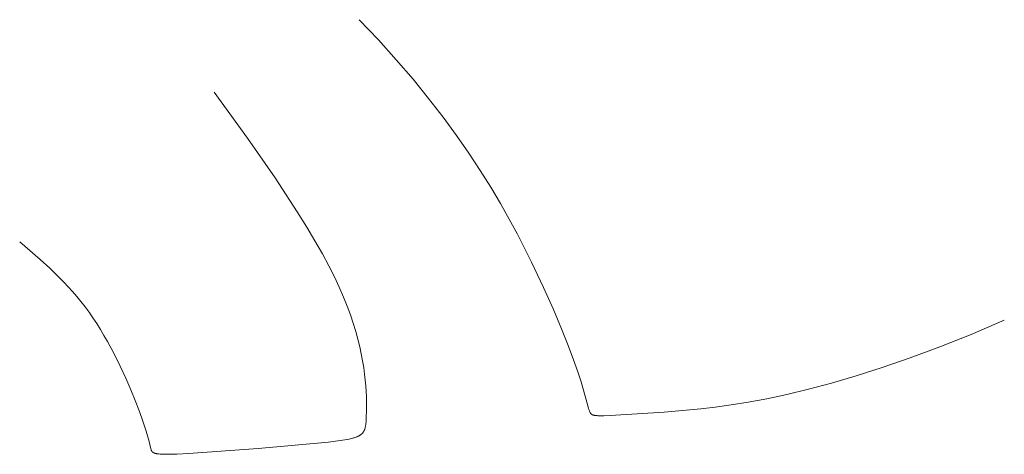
# Model space of a CAD drawing. Header units: millimetres. Extents: x -1459 to 125, y -3469 to 122.
# Tile 100 of 199: x -171.8 to -161.83, y -2998.87 to -2994.47. Entities that reach past the tile are written whole.
import ezdxf

# ---------------------------------------------------------------- set-up
doc = ezdxf.new("R2010")
doc.units = ezdxf.units.MM
doc.header["$MEASUREMENT"] = 0
doc.layers.add('Layer 1', color=7, linetype='Continuous')

msp = doc.modelspace()

# ---------------------------------------------------------------- linework, layer by layer
at = {"layer": 'Layer 1', "color": 5, "lineweight": 9}
for points, knots in [([(-161.8342, -2997.5165), (-161.8342, -2997.5165), (-162.1702, -2997.659), (-162.1702, -2997.659), (-162.1702, -2997.659), (-162.4877, -2997.7857), (-162.4877, -2997.7857), (-162.4877, -2997.7857), (-162.7874, -2997.8974), (-162.7874, -2997.8974), (-162.7874, -2997.8974), (-163.0696, -2997.9952), (-163.0696, -2997.9952), (-163.0696, -2997.9952), (-163.3348, -2998.0801), (-163.3348, -2998.0801), (-163.3348, -2998.0801), (-163.5837, -2998.1531), (-163.5837, -2998.1531), (-163.5837, -2998.1531), (-163.8165, -2998.2151), (-163.8165, -2998.2151), (-163.8165, -2998.2151), (-164.034, -2998.2671), (-164.034, -2998.2671), (-164.034, -2998.2671), (-164.2364, -2998.3103), (-164.2364, -2998.3103), (-164.2364, -2998.3103), (-164.4244, -2998.3454), (-164.4244, -2998.3454), (-164.4244, -2998.3454), (-164.5984, -2998.3736), (-164.5984, -2998.3736), (-164.5984, -2998.3736), (-164.7589, -2998.3959), (-164.7589, -2998.3959), (-164.7589, -2998.3959), (-164.9064, -2998.4132), (-164.9064, -2998.4132), (-164.9064, -2998.4132), (-165.2759, -2998.4454), (-165.2759, -2998.4454), (-165.2759, -2998.4454), (-165.8227, -2998.4806), (-165.8227, -2998.4806), (-165.8227, -2998.4806), (-165.8863, -2998.4826), (-165.8863, -2998.4826), (-165.8863, -2998.4826), (-165.9106, -2998.4828), (-165.9106, -2998.4828), (-165.9106, -2998.4828), (-165.9307, -2998.4826), (-165.9307, -2998.4826), (-165.9307, -2998.4826), (-165.9472, -2998.4821), (-165.9472, -2998.4821), (-165.9472, -2998.4821), (-165.9542, -2998.4816), (-165.9542, -2998.4816), (-165.9542, -2998.4816), (-165.9607, -2998.4811), (-165.9607, -2998.4811), (-165.9607, -2998.4811), (-165.9665, -2998.4806), (-165.9665, -2998.4806), (-165.9665, -2998.4806), (-165.9718, -2998.4799), (-165.9718, -2998.4799), (-165.9718, -2998.4799), (-165.9767, -2998.4792), (-165.9767, -2998.4792), (-165.9767, -2998.4792), (-165.9813, -2998.4785), (-165.9813, -2998.4785), (-165.9813, -2998.4785), (-165.9856, -2998.4777), (-165.9856, -2998.4777), (-165.9856, -2998.4777), (-165.9896, -2998.4768), (-165.9896, -2998.4768), (-165.9896, -2998.4768), (-165.9915, -2998.4763), (-165.9915, -2998.4763), (-165.9915, -2998.4763), (-165.9933, -2998.4758), (-165.9933, -2998.4758), (-165.9933, -2998.4758), (-165.9951, -2998.4753), (-165.9951, -2998.4753), (-165.9951, -2998.4753), (-165.9969, -2998.4747), (-165.9969, -2998.4747), (-165.9969, -2998.4747), (-165.9986, -2998.4741), (-165.9986, -2998.4741), (-165.9986, -2998.4741), (-166.0002, -2998.4735), (-166.0002, -2998.4735), (-166.0002, -2998.4735), (-166.0018, -2998.4728), (-166.0018, -2998.4728), (-166.0018, -2998.4728), (-166.0026, -2998.4724), (-166.0026, -2998.4724), (-166.0026, -2998.4724), (-166.0034, -2998.4721), (-166.0034, -2998.4721), (-166.0034, -2998.4721), (-166.0041, -2998.4717), (-166.0041, -2998.4717), (-166.0041, -2998.4717), (-166.0049, -2998.4713), (-166.0049, -2998.4713), (-166.0049, -2998.4713), (-166.0056, -2998.4709), (-166.0056, -2998.4709), (-166.0056, -2998.4709), (-166.0063, -2998.4704), (-166.0063, -2998.4704), (-166.0063, -2998.4704), (-166.007, -2998.47), (-166.007, -2998.47), (-166.007, -2998.47), (-166.0077, -2998.4695), (-166.0077, -2998.4695), (-166.0077, -2998.4695), (-166.0084, -2998.4691), (-166.0084, -2998.4691), (-166.0084, -2998.4691), (-166.0091, -2998.4686), (-166.0091, -2998.4686), (-166.0091, -2998.4686), (-166.0098, -2998.4681), (-166.0098, -2998.4681), (-166.0098, -2998.4681), (-166.0105, -2998.4676), (-166.0105, -2998.4676), (-166.0105, -2998.4676), (-166.0111, -2998.467), (-166.0111, -2998.467), (-166.0111, -2998.467), (-166.0118, -2998.4665), (-166.0118, -2998.4665), (-166.0118, -2998.4665), (-166.0124, -2998.4659), (-166.0124, -2998.4659), (-166.0124, -2998.4659), (-166.0131, -2998.4653), (-166.0131, -2998.4653), (-166.0131, -2998.4653), (-166.0137, -2998.4647), (-166.0137, -2998.4647), (-166.0137, -2998.4647), (-166.0143, -2998.4641), (-166.0143, -2998.4641), (-166.0143, -2998.4641), (-166.0149, -2998.4635), (-166.0149, -2998.4635), (-166.0149, -2998.4635), (-166.0156, -2998.4628), (-166.0156, -2998.4628), (-166.0156, -2998.4628), (-166.0162, -2998.4622), (-166.0162, -2998.4622), (-166.0162, -2998.4622), (-166.0168, -2998.4615), (-166.0168, -2998.4615), (-166.0168, -2998.4615), (-166.0174, -2998.4607), (-166.0174, -2998.4607), (-166.0174, -2998.4607), (-166.0179, -2998.46), (-166.0179, -2998.46), (-166.0179, -2998.46), (-166.0185, -2998.4592), (-166.0185, -2998.4592), (-166.0185, -2998.4592), (-166.0191, -2998.4585), (-166.0191, -2998.4585), (-166.0191, -2998.4585), (-166.0202, -2998.4568), (-166.0202, -2998.4568), (-166.0202, -2998.4568), (-166.0214, -2998.4551), (-166.0214, -2998.4551), (-166.0214, -2998.4551), (-166.0225, -2998.4533), (-166.0225, -2998.4533), (-166.0225, -2998.4533), (-166.0236, -2998.4514), (-166.0236, -2998.4514), (-166.0236, -2998.4514), (-166.0247, -2998.4494), (-166.0247, -2998.4494), (-166.0247, -2998.4494), (-166.0257, -2998.4473), (-166.0257, -2998.4473), (-166.0257, -2998.4473), (-166.0268, -2998.4451), (-166.0268, -2998.4451), (-166.0268, -2998.4451), (-166.0279, -2998.4428), (-166.0279, -2998.4428), (-166.0279, -2998.4428), (-166.03, -2998.4378), (-166.03, -2998.4378), (-166.03, -2998.4378), (-166.0322, -2998.4323), (-166.0322, -2998.4323), (-166.0322, -2998.4323), (-166.0343, -2998.4263), (-166.0343, -2998.4263), (-166.0343, -2998.4263), (-166.0365, -2998.4198), (-166.0365, -2998.4198), (-166.0365, -2998.4198), (-166.0412, -2998.4052), (-166.0412, -2998.4052), (-166.0412, -2998.4052), (-166.1163, -2998.1405), (-166.1163, -2998.1405), (-166.1163, -2998.1405), (-166.1492, -2998.0389), (-166.1492, -2998.0389), (-166.1492, -2998.0389), (-166.1918, -2997.917), (-166.1918, -2997.917), (-166.1918, -2997.917), (-166.2461, -2997.7728), (-166.2461, -2997.7728), (-166.2461, -2997.7728), (-166.3139, -2997.6039), (-166.3139, -2997.6039), (-166.3139, -2997.6039), (-166.3971, -2997.4083), (-166.3971, -2997.4083), (-166.3971, -2997.4083), (-166.4976, -2997.1836), (-166.4976, -2997.1836), (-166.4976, -2997.1836), (-166.6176, -2996.9285), (-166.6176, -2996.9285), (-166.6176, -2996.9285), (-166.7612, -2996.6446), (-166.7612, -2996.6446), (-166.7612, -2996.6446), (-166.8432, -2996.4927), (-166.8432, -2996.4927), (-166.8432, -2996.4927), (-166.9328, -2996.3345), (-166.9328, -2996.3345), (-166.9328, -2996.3345), (-167.0304, -2996.1703), (-167.0304, -2996.1703), (-167.0304, -2996.1703), (-167.1366, -2996.0005), (-167.1366, -2996.0005), (-167.1366, -2996.0005), (-167.252, -2995.8253), (-167.252, -2995.8253), (-167.252, -2995.8253), (-167.3772, -2995.645), (-167.3772, -2995.645), (-167.3772, -2995.645), (-167.5126, -2995.4601), (-167.5126, -2995.4601), (-167.5126, -2995.4601), (-167.6588, -2995.2707), (-167.6588, -2995.2707), (-167.6588, -2995.2707), (-167.8164, -2995.0771), (-167.8164, -2995.0771), (-167.8164, -2995.0771), (-167.9859, -2994.8798), (-167.9859, -2994.8798), (-167.9859, -2994.8798), (-168.1679, -2994.6789), (-168.1679, -2994.6789), (-168.1679, -2994.6789), (-168.3629, -2994.4748), (-168.3629, -2994.4748)], [0, 0, 0, 0, 0.010638, 0.010638, 0.010638, 0.021277, 0.021277, 0.021277, 0.031915, 0.031915, 0.031915, 0.042553, 0.042553, 0.042553, 0.053191, 0.053191, 0.053191, 0.06383, 0.06383, 0.06383, 0.074468, 0.074468, 0.074468, 0.085106, 0.085106, 0.085106, 0.095745, 0.095745, 0.095745, 0.106383, 0.106383, 0.106383, 0.117021, 0.117021, 0.117021, 0.12766, 0.12766, 0.12766, 0.138298, 0.138298, 0.138298, 0.148936, 0.148936, 0.148936, 0.159574, 0.159574, 0.159574, 0.170213, 0.170213, 0.170213, 0.180851, 0.180851, 0.180851, 0.191489, 0.191489, 0.191489, 0.202128, 0.202128, 0.202128, 0.212766, 0.212766, 0.212766, 0.223404, 0.223404, 0.223404, 0.234043, 0.234043, 0.234043, 0.244681, 0.244681, 0.244681, 0.255319, 0.255319, 0.255319, 0.265957, 0.265957, 0.265957, 0.276596, 0.276596, 0.276596, 0.287234, 0.287234, 0.287234, 0.297872, 0.297872, 0.297872, 0.308511, 0.308511, 0.308511, 0.319149, 0.319149, 0.319149, 0.329787, 0.329787, 0.329787, 0.340426, 0.340426, 0.340426, 0.351064, 0.351064, 0.351064, 0.361702, 0.361702, 0.361702, 0.37234, 0.37234, 0.37234, 0.382979, 0.382979, 0.382979, 0.393617, 0.393617, 0.393617, 0.404255, 0.404255, 0.404255, 0.414894, 0.414894, 0.414894, 0.425532, 0.425532, 0.425532, 0.43617, 0.43617, 0.43617, 0.446809, 0.446809, 0.446809, 0.457447, 0.457447, 0.457447, 0.468085, 0.468085, 0.468085, 0.478723, 0.478723, 0.478723, 0.489362, 0.489362, 0.489362, 0.5, 0.5, 0.5, 0.510638, 0.510638, 0.510638, 0.521277, 0.521277, 0.521277, 0.531915, 0.531915, 0.531915, 0.542553, 0.542553, 0.542553, 0.553191, 0.553191, 0.553191, 0.56383, 0.56383, 0.56383, 0.574468, 0.574468, 0.574468, 0.585106, 0.585106, 0.585106, 0.595745, 0.595745, 0.595745, 0.606383, 0.606383, 0.606383, 0.617021, 0.617021, 0.617021, 0.62766, 0.62766, 0.62766, 0.638298, 0.638298, 0.638298, 0.648936, 0.648936, 0.648936, 0.659574, 0.659574, 0.659574, 0.670213, 0.670213, 0.670213, 0.680851, 0.680851, 0.680851, 0.691489, 0.691489, 0.691489, 0.702128, 0.702128, 0.702128, 0.712766, 0.712766, 0.712766, 0.723404, 0.723404, 0.723404, 0.734043, 0.734043, 0.734043, 0.744681, 0.744681, 0.744681, 0.755319, 0.755319, 0.755319, 0.765957, 0.765957, 0.765957, 0.776596, 0.776596, 0.776596, 0.787234, 0.787234, 0.787234, 0.797872, 0.797872, 0.797872, 0.808511, 0.808511, 0.808511, 0.819149, 0.819149, 0.819149, 0.829787, 0.829787, 0.829787, 0.840426, 0.840426, 0.840426, 0.851064, 0.851064, 0.851064, 0.861702, 0.861702, 0.861702, 0.87234, 0.87234, 0.87234, 0.882979, 0.882979, 0.882979, 0.893617, 0.893617, 0.893617, 0.904255, 0.904255, 0.904255, 0.914894, 0.914894, 0.914894, 0.925532, 0.925532, 0.925532, 0.93617, 0.93617, 0.93617, 0.946809, 0.946809, 0.946809, 0.957447, 0.957447, 0.957447, 0.968085, 0.968085, 0.968085, 0.978723, 0.978723, 0.978723, 0.989362, 0.989362, 0.989362, 1, 1, 1, 1]), ([(-169.8273, -2995.207), (-169.8273, -2995.207), (-169.4905, -2995.6746), (-169.4905, -2995.6746), (-169.4905, -2995.6746), (-169.2128, -2996.0763), (-169.2128, -2996.0763), (-169.2128, -2996.0763), (-168.9878, -2996.42), (-168.9878, -2996.42), (-168.9878, -2996.42), (-168.893, -2996.5727), (-168.893, -2996.5727), (-168.893, -2996.5727), (-168.8088, -2996.7138), (-168.8088, -2996.7138), (-168.8088, -2996.7138), (-168.7345, -2996.8444), (-168.7345, -2996.8444), (-168.7345, -2996.8444), (-168.6693, -2996.9654), (-168.6693, -2996.9654), (-168.6693, -2996.9654), (-168.6123, -2997.0779), (-168.6123, -2997.0779), (-168.6123, -2997.0779), (-168.5627, -2997.1828), (-168.5627, -2997.1828), (-168.5627, -2997.1828), (-168.5197, -2997.2812), (-168.5197, -2997.2812), (-168.5197, -2997.2812), (-168.4824, -2997.374), (-168.4824, -2997.374), (-168.4824, -2997.374), (-168.4501, -2997.4621), (-168.4501, -2997.4621), (-168.4501, -2997.4621), (-168.4219, -2997.5467), (-168.4219, -2997.5467), (-168.4219, -2997.5467), (-168.3972, -2997.6285), (-168.3972, -2997.6285), (-168.3972, -2997.6285), (-168.3755, -2997.7075), (-168.3755, -2997.7075), (-168.3755, -2997.7075), (-168.3567, -2997.7839), (-168.3567, -2997.7839), (-168.3567, -2997.7839), (-168.3407, -2997.8574), (-168.3407, -2997.8574), (-168.3407, -2997.8574), (-168.3271, -2997.9281), (-168.3271, -2997.9281), (-168.3271, -2997.9281), (-168.316, -2997.9959), (-168.316, -2997.9959), (-168.316, -2997.9959), (-168.3069, -2998.0607), (-168.3069, -2998.0607), (-168.3069, -2998.0607), (-168.2998, -2998.1225), (-168.2998, -2998.1225), (-168.2998, -2998.1225), (-168.2944, -2998.1812), (-168.2944, -2998.1812), (-168.2944, -2998.1812), (-168.2906, -2998.2367), (-168.2906, -2998.2367), (-168.2906, -2998.2367), (-168.2881, -2998.2891), (-168.2881, -2998.2891), (-168.2881, -2998.2891), (-168.2868, -2998.3381), (-168.2868, -2998.3381), (-168.2868, -2998.3381), (-168.2865, -2998.3839), (-168.2865, -2998.3839), (-168.2865, -2998.3839), (-168.287, -2998.4262), (-168.287, -2998.4262), (-168.287, -2998.4262), (-168.2894, -2998.5006), (-168.2894, -2998.5006), (-168.2894, -2998.5006), (-168.2912, -2998.5325), (-168.2912, -2998.5325), (-168.2912, -2998.5325), (-168.2922, -2998.5472), (-168.2922, -2998.5472), (-168.2922, -2998.5472), (-168.2936, -2998.5611), (-168.2936, -2998.5611), (-168.2936, -2998.5611), (-168.2952, -2998.5742), (-168.2952, -2998.5742), (-168.2952, -2998.5742), (-168.2961, -2998.5805), (-168.2961, -2998.5805), (-168.2961, -2998.5805), (-168.2972, -2998.5866), (-168.2972, -2998.5866), (-168.2972, -2998.5866), (-168.2983, -2998.5925), (-168.2983, -2998.5925), (-168.2983, -2998.5925), (-168.2995, -2998.5983), (-168.2995, -2998.5983), (-168.2995, -2998.5983), (-168.3009, -2998.6039), (-168.3009, -2998.6039), (-168.3009, -2998.6039), (-168.3024, -2998.6093), (-168.3024, -2998.6093), (-168.3024, -2998.6093), (-168.304, -2998.6146), (-168.304, -2998.6146), (-168.304, -2998.6146), (-168.3049, -2998.6171), (-168.3049, -2998.6171), (-168.3049, -2998.6171), (-168.3058, -2998.6197), (-168.3058, -2998.6197), (-168.3058, -2998.6197), (-168.3067, -2998.6221), (-168.3067, -2998.6221), (-168.3067, -2998.6221), (-168.3077, -2998.6246), (-168.3077, -2998.6246), (-168.3077, -2998.6246), (-168.3087, -2998.627), (-168.3087, -2998.627), (-168.3087, -2998.627), (-168.3098, -2998.6294), (-168.3098, -2998.6294), (-168.3098, -2998.6294), (-168.3109, -2998.6317), (-168.3109, -2998.6317), (-168.3109, -2998.6317), (-168.3121, -2998.634), (-168.3121, -2998.634), (-168.3121, -2998.634), (-168.3132, -2998.6363), (-168.3132, -2998.6363), (-168.3132, -2998.6363), (-168.3145, -2998.6385), (-168.3145, -2998.6385), (-168.3145, -2998.6385), (-168.3157, -2998.6408), (-168.3157, -2998.6408), (-168.3157, -2998.6408), (-168.3171, -2998.6429), (-168.3171, -2998.6429), (-168.3171, -2998.6429), (-168.3184, -2998.645), (-168.3184, -2998.645), (-168.3184, -2998.645), (-168.3199, -2998.6471), (-168.3199, -2998.6471), (-168.3199, -2998.6471), (-168.3213, -2998.6492), (-168.3213, -2998.6492), (-168.3213, -2998.6492), (-168.3228, -2998.6512), (-168.3228, -2998.6512), (-168.3228, -2998.6512), (-168.3244, -2998.6533), (-168.3244, -2998.6533), (-168.3244, -2998.6533), (-168.326, -2998.6552), (-168.326, -2998.6552), (-168.326, -2998.6552), (-168.3277, -2998.6572), (-168.3277, -2998.6572), (-168.3277, -2998.6572), (-168.3294, -2998.6591), (-168.3294, -2998.6591), (-168.3294, -2998.6591), (-168.3312, -2998.661), (-168.3312, -2998.661), (-168.3312, -2998.661), (-168.333, -2998.6628), (-168.333, -2998.6628), (-168.333, -2998.6628), (-168.3349, -2998.6646), (-168.3349, -2998.6646), (-168.3349, -2998.6646), (-168.3369, -2998.6664), (-168.3369, -2998.6664), (-168.3369, -2998.6664), (-168.3389, -2998.6682), (-168.3389, -2998.6682), (-168.3389, -2998.6682), (-168.3409, -2998.6699), (-168.3409, -2998.6699), (-168.3409, -2998.6699), (-168.3431, -2998.6716), (-168.3431, -2998.6716), (-168.3431, -2998.6716), (-168.3453, -2998.6733), (-168.3453, -2998.6733), (-168.3453, -2998.6733), (-168.3475, -2998.675), (-168.3475, -2998.675), (-168.3475, -2998.675), (-168.3498, -2998.6766), (-168.3498, -2998.6766), (-168.3498, -2998.6766), (-168.3522, -2998.6782), (-168.3522, -2998.6782), (-168.3522, -2998.6782), (-168.3546, -2998.6798), (-168.3546, -2998.6798), (-168.3546, -2998.6798), (-168.3571, -2998.6813), (-168.3571, -2998.6813), (-168.3571, -2998.6813), (-168.3597, -2998.6829), (-168.3597, -2998.6829), (-168.3597, -2998.6829), (-168.3624, -2998.6844), (-168.3624, -2998.6844), (-168.3624, -2998.6844), (-168.3651, -2998.6859), (-168.3651, -2998.6859), (-168.3651, -2998.6859), (-168.3707, -2998.6888), (-168.3707, -2998.6888), (-168.3707, -2998.6888), (-168.3766, -2998.6916), (-168.3766, -2998.6916), (-168.3766, -2998.6916), (-168.3829, -2998.6943), (-168.3829, -2998.6943), (-168.3829, -2998.6943), (-168.3894, -2998.697), (-168.3894, -2998.697), (-168.3894, -2998.697), (-168.3962, -2998.6996), (-168.3962, -2998.6996), (-168.3962, -2998.6996), (-168.4034, -2998.7021), (-168.4034, -2998.7021), (-168.4034, -2998.7021), (-168.4108, -2998.7045), (-168.4108, -2998.7045), (-168.4108, -2998.7045), (-168.4187, -2998.7069), (-168.4187, -2998.7069), (-168.4187, -2998.7069), (-168.4268, -2998.7092), (-168.4268, -2998.7092), (-168.4268, -2998.7092), (-168.4442, -2998.7137), (-168.4442, -2998.7137), (-168.4442, -2998.7137), (-168.463, -2998.718), (-168.463, -2998.718), (-168.463, -2998.718), (-168.4833, -2998.7221), (-168.4833, -2998.7221), (-168.4833, -2998.7221), (-168.5052, -2998.7261), (-168.5052, -2998.7261), (-168.5052, -2998.7261), (-168.554, -2998.7339), (-168.554, -2998.7339), (-168.554, -2998.7339), (-168.6732, -2998.7491), (-168.6732, -2998.7491), (-168.6732, -2998.7491), (-169.3824, -2998.8153), (-169.3824, -2998.8153), (-169.3824, -2998.8153), (-170.0895, -2998.865), (-170.0895, -2998.865), (-170.0895, -2998.865), (-170.2076, -2998.8706), (-170.2076, -2998.8706), (-170.2076, -2998.8706), (-170.2974, -2998.8727), (-170.2974, -2998.8727), (-170.2974, -2998.8727), (-170.3329, -2998.8725), (-170.3329, -2998.8725), (-170.3329, -2998.8725), (-170.3486, -2998.8721), (-170.3486, -2998.8721), (-170.3486, -2998.8721), (-170.363, -2998.8715), (-170.363, -2998.8715), (-170.363, -2998.8715), (-170.3761, -2998.8706), (-170.3761, -2998.8706), (-170.3761, -2998.8706), (-170.388, -2998.8695), (-170.388, -2998.8695), (-170.388, -2998.8695), (-170.3987, -2998.8683), (-170.3987, -2998.8683), (-170.3987, -2998.8683), (-170.4037, -2998.8675), (-170.4037, -2998.8675), (-170.4037, -2998.8675), (-170.4084, -2998.8667), (-170.4084, -2998.8667), (-170.4084, -2998.8667), (-170.4129, -2998.8659), (-170.4129, -2998.8659), (-170.4129, -2998.8659), (-170.4171, -2998.865), (-170.4171, -2998.865), (-170.4171, -2998.865), (-170.4211, -2998.8641), (-170.4211, -2998.8641), (-170.4211, -2998.8641), (-170.4249, -2998.8631), (-170.4249, -2998.8631), (-170.4249, -2998.8631), (-170.4284, -2998.862), (-170.4284, -2998.862), (-170.4284, -2998.862), (-170.4318, -2998.8609), (-170.4318, -2998.8609), (-170.4318, -2998.8609), (-170.4334, -2998.8603), (-170.4334, -2998.8603), (-170.4334, -2998.8603), (-170.4349, -2998.8597), (-170.4349, -2998.8597), (-170.4349, -2998.8597), (-170.4364, -2998.8591), (-170.4364, -2998.8591), (-170.4364, -2998.8591), (-170.4378, -2998.8585), (-170.4378, -2998.8585), (-170.4378, -2998.8585), (-170.4392, -2998.8579), (-170.4392, -2998.8579), (-170.4392, -2998.8579), (-170.4406, -2998.8573), (-170.4406, -2998.8573), (-170.4406, -2998.8573), (-170.4419, -2998.8566), (-170.4419, -2998.8566), (-170.4419, -2998.8566), (-170.4432, -2998.8559), (-170.4432, -2998.8559), (-170.4432, -2998.8559), (-170.4444, -2998.8552), (-170.4444, -2998.8552), (-170.4444, -2998.8552), (-170.4456, -2998.8545), (-170.4456, -2998.8545), (-170.4456, -2998.8545), (-170.4467, -2998.8538), (-170.4467, -2998.8538), (-170.4467, -2998.8538), (-170.4478, -2998.8531), (-170.4478, -2998.8531), (-170.4478, -2998.8531), (-170.4489, -2998.8524), (-170.4489, -2998.8524), (-170.4489, -2998.8524), (-170.4499, -2998.8516), (-170.4499, -2998.8516), (-170.4499, -2998.8516), (-170.4509, -2998.8508), (-170.4509, -2998.8508), (-170.4509, -2998.8508), (-170.4518, -2998.85), (-170.4518, -2998.85), (-170.4518, -2998.85), (-170.4527, -2998.8492), (-170.4527, -2998.8492), (-170.4527, -2998.8492), (-170.4536, -2998.8484), (-170.4536, -2998.8484), (-170.4536, -2998.8484), (-170.4545, -2998.8476), (-170.4545, -2998.8476), (-170.4545, -2998.8476), (-170.4553, -2998.8468), (-170.4553, -2998.8468), (-170.4553, -2998.8468), (-170.4561, -2998.8459), (-170.4561, -2998.8459), (-170.4561, -2998.8459), (-170.4568, -2998.8451), (-170.4568, -2998.8451), (-170.4568, -2998.8451), (-170.4575, -2998.8442), (-170.4575, -2998.8442), (-170.4575, -2998.8442), (-170.4582, -2998.8433), (-170.4582, -2998.8433), (-170.4582, -2998.8433), (-170.4589, -2998.8424), (-170.4589, -2998.8424), (-170.4589, -2998.8424), (-170.4596, -2998.8415), (-170.4596, -2998.8415), (-170.4596, -2998.8415), (-170.4602, -2998.8405), (-170.4602, -2998.8405), (-170.4602, -2998.8405), (-170.4608, -2998.8396), (-170.4608, -2998.8396), (-170.4608, -2998.8396), (-170.4613, -2998.8386), (-170.4613, -2998.8386), (-170.4613, -2998.8386), (-170.4619, -2998.8376), (-170.4619, -2998.8376), (-170.4619, -2998.8376), (-170.4624, -2998.8366), (-170.4624, -2998.8366), (-170.4624, -2998.8366), (-170.4629, -2998.8356), (-170.4629, -2998.8356), (-170.4629, -2998.8356), (-170.4634, -2998.8346), (-170.4634, -2998.8346), (-170.4634, -2998.8346), (-170.4639, -2998.8336), (-170.4639, -2998.8336), (-170.4639, -2998.8336), (-170.4644, -2998.8325), (-170.4644, -2998.8325), (-170.4644, -2998.8325), (-170.4648, -2998.8315), (-170.4648, -2998.8315), (-170.4648, -2998.8315), (-170.4657, -2998.8293), (-170.4657, -2998.8293), (-170.4657, -2998.8293), (-170.4664, -2998.8271), (-170.4664, -2998.8271), (-170.4664, -2998.8271), (-170.4672, -2998.8248), (-170.4672, -2998.8248), (-170.4672, -2998.8248), (-170.4679, -2998.8225), (-170.4679, -2998.8225), (-170.4679, -2998.8225), (-170.4692, -2998.8176), (-170.4692, -2998.8176), (-170.4692, -2998.8176), (-170.491, -2998.7285), (-170.491, -2998.7285), (-170.491, -2998.7285), (-170.5023, -2998.6873), (-170.5023, -2998.6873), (-170.5023, -2998.6873), (-170.5172, -2998.6374), (-170.5172, -2998.6374), (-170.5172, -2998.6374), (-170.5365, -2998.5777), (-170.5365, -2998.5777), (-170.5365, -2998.5777), (-170.5612, -2998.5067), (-170.5612, -2998.5067), (-170.5612, -2998.5067), (-170.592, -2998.4233), (-170.592, -2998.4233), (-170.592, -2998.4233), (-170.6296, -2998.3268), (-170.6296, -2998.3268), (-170.6296, -2998.3268), (-170.6738, -2998.2193), (-170.6738, -2998.2193), (-170.6738, -2998.2193), (-170.7242, -2998.1033), (-170.7242, -2998.1033), (-170.7242, -2998.1033), (-170.7805, -2997.9817), (-170.7805, -2997.9817), (-170.7805, -2997.9817), (-170.8421, -2997.857), (-170.8421, -2997.857), (-170.8421, -2997.857), (-170.9088, -2997.732), (-170.9088, -2997.732), (-170.9088, -2997.732), (-170.944, -2997.6702), (-170.944, -2997.6702), (-170.944, -2997.6702), (-170.9802, -2997.6092), (-170.9802, -2997.6092), (-170.9802, -2997.6092), (-171.0175, -2997.5496), (-171.0175, -2997.5496), (-171.0175, -2997.5496), (-171.0559, -2997.4915), (-171.0559, -2997.4915), (-171.0559, -2997.4915), (-171.0952, -2997.4352), (-171.0952, -2997.4352), (-171.0952, -2997.4352), (-171.1354, -2997.3807), (-171.1354, -2997.3807), (-171.1354, -2997.3807), (-171.1767, -2997.3278), (-171.1767, -2997.3278), (-171.1767, -2997.3278), (-171.2188, -2997.2764), (-171.2188, -2997.2764), (-171.2188, -2997.2764), (-171.262, -2997.2263), (-171.262, -2997.2263), (-171.262, -2997.2263), (-171.306, -2997.1774), (-171.306, -2997.1774), (-171.306, -2997.1774), (-171.351, -2997.1296), (-171.351, -2997.1296), (-171.351, -2997.1296), (-171.3969, -2997.0826), (-171.3969, -2997.0826), (-171.3969, -2997.0826), (-171.4915, -2996.9908), (-171.4915, -2996.9908), (-171.4915, -2996.9908), (-171.5897, -2996.9009), (-171.5897, -2996.9009), (-171.5897, -2996.9009), (-171.7967, -2996.7219), (-171.7967, -2996.7219)], [0, 0, 0, 0, 0.005682, 0.005682, 0.005682, 0.011364, 0.011364, 0.011364, 0.017045, 0.017045, 0.017045, 0.022727, 0.022727, 0.022727, 0.028409, 0.028409, 0.028409, 0.034091, 0.034091, 0.034091, 0.039773, 0.039773, 0.039773, 0.045455, 0.045455, 0.045455, 0.051136, 0.051136, 0.051136, 0.056818, 0.056818, 0.056818, 0.0625, 0.0625, 0.0625, 0.068182, 0.068182, 0.068182, 0.073864, 0.073864, 0.073864, 0.079545, 0.079545, 0.079545, 0.085227, 0.085227, 0.085227, 0.090909, 0.090909, 0.090909, 0.096591, 0.096591, 0.096591, 0.102273, 0.102273, 0.102273, 0.107955, 0.107955, 0.107955, 0.113636, 0.113636, 0.113636, 0.119318, 0.119318, 0.119318, 0.125, 0.125, 0.125, 0.130682, 0.130682, 0.130682, 0.136364, 0.136364, 0.136364, 0.142045, 0.142045, 0.142045, 0.147727, 0.147727, 0.147727, 0.153409, 0.153409, 0.153409, 0.159091, 0.159091, 0.159091, 0.164773, 0.164773, 0.164773, 0.170455, 0.170455, 0.170455, 0.176136, 0.176136, 0.176136, 0.181818, 0.181818, 0.181818, 0.1875, 0.1875, 0.1875, 0.193182, 0.193182, 0.193182, 0.198864, 0.198864, 0.198864, 0.204545, 0.204545, 0.204545, 0.210227, 0.210227, 0.210227, 0.215909, 0.215909, 0.215909, 0.221591, 0.221591, 0.221591, 0.227273, 0.227273, 0.227273, 0.232955, 0.232955, 0.232955, 0.238636, 0.238636, 0.238636, 0.244318, 0.244318, 0.244318, 0.25, 0.25, 0.25, 0.255682, 0.255682, 0.255682, 0.261364, 0.261364, 0.261364, 0.267045, 0.267045, 0.267045, 0.272727, 0.272727, 0.272727, 0.278409, 0.278409, 0.278409, 0.284091, 0.284091, 0.284091, 0.289773, 0.289773, 0.289773, 0.295455, 0.295455, 0.295455, 0.301136, 0.301136, 0.301136, 0.306818, 0.306818, 0.306818, 0.3125, 0.3125, 0.3125, 0.318182, 0.318182, 0.318182, 0.323864, 0.323864, 0.323864, 0.329545, 0.329545, 0.329545, 0.335227, 0.335227, 0.335227, 0.340909, 0.340909, 0.340909, 0.346591, 0.346591, 0.346591, 0.352273, 0.352273, 0.352273, 0.357955, 0.357955, 0.357955, 0.363636, 0.363636, 0.363636, 0.369318, 0.369318, 0.369318, 0.375, 0.375, 0.375, 0.380682, 0.380682, 0.380682, 0.386364, 0.386364, 0.386364, 0.392045, 0.392045, 0.392045, 0.397727, 0.397727, 0.397727, 0.403409, 0.403409, 0.403409, 0.409091, 0.409091, 0.409091, 0.414773, 0.414773, 0.414773, 0.420455, 0.420455, 0.420455, 0.426136, 0.426136, 0.426136, 0.431818, 0.431818, 0.431818, 0.4375, 0.4375, 0.4375, 0.443182, 0.443182, 0.443182, 0.448864, 0.448864, 0.448864, 0.454545, 0.454545, 0.454545, 0.460227, 0.460227, 0.460227, 0.465909, 0.465909, 0.465909, 0.471591, 0.471591, 0.471591, 0.477273, 0.477273, 0.477273, 0.482955, 0.482955, 0.482955, 0.488636, 0.488636, 0.488636, 0.494318, 0.494318, 0.494318, 0.5, 0.5, 0.5, 0.505682, 0.505682, 0.505682, 0.511364, 0.511364, 0.511364, 0.517045, 0.517045, 0.517045, 0.522727, 0.522727, 0.522727, 0.528409, 0.528409, 0.528409, 0.534091, 0.534091, 0.534091, 0.539773, 0.539773, 0.539773, 0.545455, 0.545455, 0.545455, 0.551136, 0.551136, 0.551136, 0.556818, 0.556818, 0.556818, 0.5625, 0.5625, 0.5625, 0.568182, 0.568182, 0.568182, 0.573864, 0.573864, 0.573864, 0.579545, 0.579545, 0.579545, 0.585227, 0.585227, 0.585227, 0.590909, 0.590909, 0.590909, 0.596591, 0.596591, 0.596591, 0.602273, 0.602273, 0.602273, 0.607955, 0.607955, 0.607955, 0.613636, 0.613636, 0.613636, 0.619318, 0.619318, 0.619318, 0.625, 0.625, 0.625, 0.630682, 0.630682, 0.630682, 0.636364, 0.636364, 0.636364, 0.642045, 0.642045, 0.642045, 0.647727, 0.647727, 0.647727, 0.653409, 0.653409, 0.653409, 0.659091, 0.659091, 0.659091, 0.664773, 0.664773, 0.664773, 0.670455, 0.670455, 0.670455, 0.676136, 0.676136, 0.676136, 0.681818, 0.681818, 0.681818, 0.6875, 0.6875, 0.6875, 0.693182, 0.693182, 0.693182, 0.698864, 0.698864, 0.698864, 0.704545, 0.704545, 0.704545, 0.710227, 0.710227, 0.710227, 0.715909, 0.715909, 0.715909, 0.721591, 0.721591, 0.721591, 0.727273, 0.727273, 0.727273, 0.732955, 0.732955, 0.732955, 0.738636, 0.738636, 0.738636, 0.744318, 0.744318, 0.744318, 0.75, 0.75, 0.75, 0.755682, 0.755682, 0.755682, 0.761364, 0.761364, 0.761364, 0.767045, 0.767045, 0.767045, 0.772727, 0.772727, 0.772727, 0.778409, 0.778409, 0.778409, 0.784091, 0.784091, 0.784091, 0.789773, 0.789773, 0.789773, 0.795455, 0.795455, 0.795455, 0.801136, 0.801136, 0.801136, 0.806818, 0.806818, 0.806818, 0.8125, 0.8125, 0.8125, 0.818182, 0.818182, 0.818182, 0.823864, 0.823864, 0.823864, 0.829545, 0.829545, 0.829545, 0.835227, 0.835227, 0.835227, 0.840909, 0.840909, 0.840909, 0.846591, 0.846591, 0.846591, 0.852273, 0.852273, 0.852273, 0.857955, 0.857955, 0.857955, 0.863636, 0.863636, 0.863636, 0.869318, 0.869318, 0.869318, 0.875, 0.875, 0.875, 0.880682, 0.880682, 0.880682, 0.886364, 0.886364, 0.886364, 0.892045, 0.892045, 0.892045, 0.897727, 0.897727, 0.897727, 0.903409, 0.903409, 0.903409, 0.909091, 0.909091, 0.909091, 0.914773, 0.914773, 0.914773, 0.920455, 0.920455, 0.920455, 0.926136, 0.926136, 0.926136, 0.931818, 0.931818, 0.931818, 0.9375, 0.9375, 0.9375, 0.943182, 0.943182, 0.943182, 0.948864, 0.948864, 0.948864, 0.954545, 0.954545, 0.954545, 0.960227, 0.960227, 0.960227, 0.965909, 0.965909, 0.965909, 0.971591, 0.971591, 0.971591, 0.977273, 0.977273, 0.977273, 0.982955, 0.982955, 0.982955, 0.988636, 0.988636, 0.988636, 0.994318, 0.994318, 0.994318, 1, 1, 1, 1])]:
    msp.add_open_spline(points, degree=3, knots=knots, dxfattribs=at)

doc.saveas('drawing.dxf')
